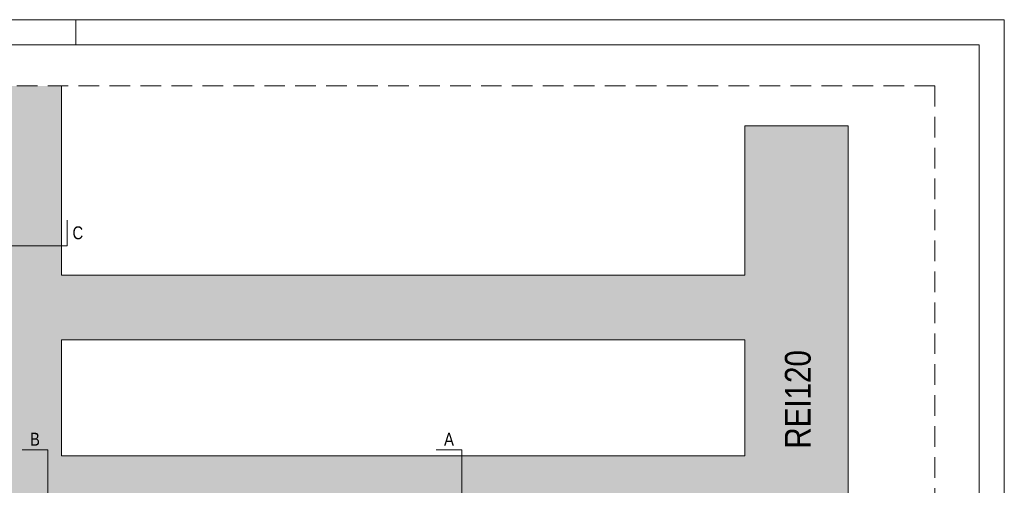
# Paper-space layout 'AD-06. DETAL KANAŁU UPUSTOWEGO ZEWNĘTRZNEGO' of a CAD drawing. Header units: millimetres. Extents: x 0 to 900, y 0 to 600.
# Tile 24 of 24: x 709 to 900, y 510 to 600. Entities that reach past the tile are written whole.
import ezdxf
from ezdxf.xclip import XClip

# ---------------------------------------------------------------- set-up
doc = ezdxf.new("R2010")
doc.units = ezdxf.units.MM
doc.header["$MEASUREMENT"] = 0
doc.header["$XCLIPFRAME"] = 0
doc.linetypes.add('przerywama detal', pattern=[120, 80, -40])
doc.layers.add('A_Arkusz_Nr_pióra__1', color=7, linetype='Continuous', lineweight=20)
doc.layers.add('A_ściany_Nr_pióra__1', color=7, linetype='Continuous', lineweight=20)
for name, color, linetype, lineweight, true_color in [('A_Arkusz_Nr_pióra__237', 7, 'Continuous', 5, 0x343434), ('A_linie_Nr_pióra__10', 7, 'Continuous', 13, 0x4b4b4b), ('A_ppoż_Nr_pióra__8', 7, 'Continuous', 13, 0x4c4c4c), ('A_przekroje_Nr_pióra__4', 7, 'Continuous', 18, 0x4b4b4b)]:
    doc.layers.add(name, color=color, linetype=linetype, lineweight=lineweight, true_color=true_color)
doc.layers.add('A_podrys', color=7, linetype='Continuous')
doc.layers.add('A_ściany', color=7, linetype='Continuous')
doc.styles.add('STYL_AUTOMATYCZNY_2', font='ARIALN.TTF')

# ---------------------------------------------------------------- blocks, each defined once
blk = doc.blocks.new('Rysunek_1_1', base_point=(-11479.07, -6711.26))
at = {"layer": 'A_ściany', "linetype": 'Continuous', "lineweight": 0, "true_color": 0x000000}
for points in [[(704.72, 587.17), (704.72, 502.94), (717.22, 515.44), (717.22, 587.17)], [(849.72, 495.44), (869.72, 495.44), (869.72, 579.44), (849.72, 579.44)], [(717.22, 537.94), (849.72, 537.94), (849.72, 550.44), (717.22, 550.44)], [(704.72, 502.94), (849.72, 502.94), (849.72, 515.44), (717.22, 515.44)]]:
    blk.add_hatch(color=18, dxfattribs=at).paths.add_polyline_path(points)
at = {"layer": 'A_linie_Nr_pióra__10', "color": 251, "linetype": 'przerywama detal', "lineweight": 13, "ltscale": 0.05, "true_color": 0x4b4b4b}
for q in [(617.94, 587.17), (886.56, 388.31)]:
    blk.add_line((886.56, 587.17), q, dxfattribs=at)
at = {"layer": 'A_przekroje_Nr_pióra__4', "color": 251, "linetype": 'Continuous', "lineweight": 18, "ltscale": 0.05, "true_color": 0x4b4b4b}
for p, q in [((718.34, 556.12), (718.34, 561.12)), ((718.34, 556.12), (623.88, 556.12)), ((714.61, 516.56), (709.61, 516.56)), ((714.61, 516.56), (714.61, 422.1)), ((794.86, 516.56), (789.86, 516.56)), ((794.86, 516.56), (794.86, 422.1))]:
    blk.add_line(p, q, dxfattribs=at)
at = {"layer": 'A_ściany_Nr_pióra__1', "color": 7, "linetype": 'Continuous', "lineweight": 20, "ltscale": 0.05}
blk.add_line((849.72, 579.44), (869.72, 579.44), dxfattribs=at)
at = {"layer": 'A_ściany_Nr_pióra__1', "color": 7, "linetype": 'Continuous', "lineweight": 20, "ltscale": 0.05, "flags": 128}
for points in [[(717.22, 550.44), (717.22, 587.17)], [(849.72, 579.44), (849.72, 550.44)], [(869.72, 495.44), (869.72, 579.44)], [(849.72, 550.44), (717.22, 550.44)], [(717.22, 515.44), (717.22, 537.94)], [(717.22, 537.94), (849.72, 537.94)], [(849.72, 537.94), (849.72, 515.44)], [(849.72, 515.44), (717.22, 515.44)]]:
    blk.add_lwpolyline(points, dxfattribs=at)
at = {"layer": 'A_ppoż_Nr_pióra__8', "color": 251, "linetype": 'Continuous', "lineweight": 13, "true_color": 0x4c4c4c, "insert": (860, 526.36), "char_height": 5, "attachment_point": 5, "rotation": 90, "style": 'STYL_AUTOMATYCZNY_2'}
blk.add_mtext('\\A1;{\\pqc;\\fArial Narrow|b0|i0|c238|p0;\\W1.000000;REI120}', dxfattribs=at)
at = {"layer": 'A_przekroje_Nr_pióra__4', "color": 251, "linetype": 'Continuous', "lineweight": 18, "true_color": 0x4b4b4b, "char_height": 2.5, "attachment_point": 5, "style": 'STYL_AUTOMATYCZNY_2'}
for s, insert in [('\\A1;{\\pqc;\\fArial Narrow|b0|i0|c238|p0;\\W1.000000;C}', (720.4, 558.65)), ('\\A1;{\\pqc;\\fArial Narrow|b0|i0|c238|p0;\\W1.000000;B}', (712.09, 518.64)), ('\\A1;{\\pqc;\\fArial Narrow|b0|i0|c238|p0;\\W1.000000;A}', (792.35, 518.64))]:
    blk.add_mtext(s, dxfattribs=dict(at, insert=insert))

psp = doc.layouts.new('AD-06. DETAL KANAŁU UPUSTOWEGO ZEWNĘTRZNEGO')

# ---------------------------------------------------------------- linework, layer by layer
at = {"layer": 'A_Arkusz_Nr_pióra__1', "color": 7, "linetype": 'Continuous', "lineweight": 20}
for q in [(29.9, 595.1), (895.1, 4.9)]:
    psp.add_line((895.1, 595.1), q, dxfattribs=at)
at = {"layer": 'A_Arkusz_Nr_pióra__1', "color": 7, "linetype": 'Continuous', "lineweight": 20, "flags": 128}
psp.add_lwpolyline([(0, 600), (900, 600), (900, 0), (0, 0)], close=True, dxfattribs=at)
at = {"layer": 'A_Arkusz_Nr_pióra__237', "color": 250, "linetype": 'Continuous', "lineweight": 5, "true_color": 0x343434}
psp.add_line((720, 595.1), (720, 600), dxfattribs=at)

# ---------------------------------------------------------------- block references
at = {"layer": 'A_podrys', "color": 37, "linetype": 'Continuous', "lineweight": 5, "true_color": 0x656532}
ref = psp.add_blockref('Rysunek_1_1', (-11479.07, -6711.26), dxfattribs=at)
XClip(ref).set_block_clipping_path([(617.9396321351, 388.306073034), (889.6916106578, 595.1)])

doc.saveas('drawing.dxf')
